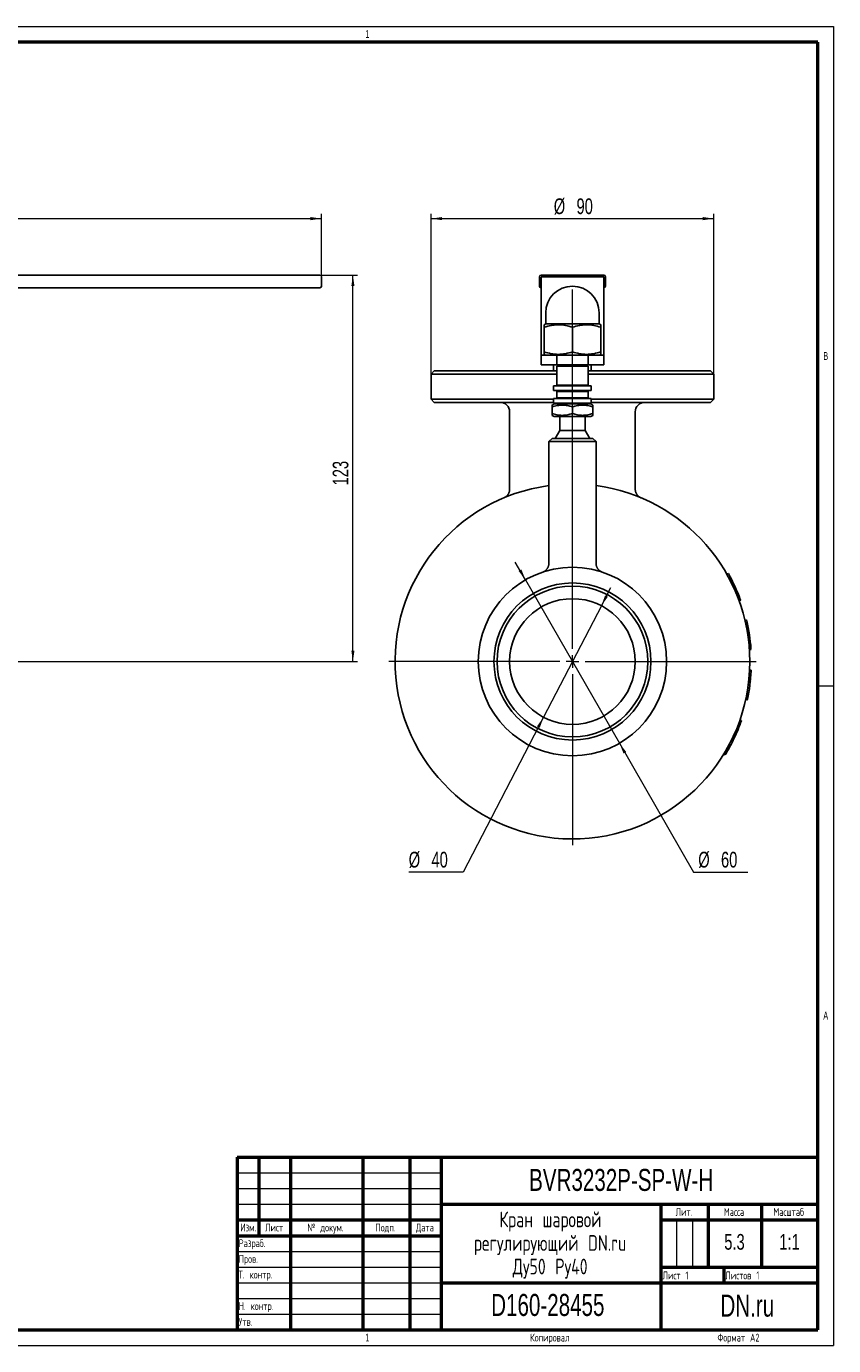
# Model space of a CAD drawing. Header units: millimetres. Extents: x 0 to 594, y 0 to 420.
# Tile 20 of 20: x 337 to 594, y 0 to 420. Entities that reach past the tile are written whole.
import ezdxf

# ---------------------------------------------------------------- set-up
doc = ezdxf.new("R2010")
doc.units = ezdxf.units.MM
doc.linetypes.add('CENTERX2', pattern=[20.32, 12.7, -2.54, 2.54, -2.54])
doc.layers.add('ОСЕВЫЕ', color=7, linetype='Continuous')
doc.layers.add('ОСНОВНОЙ', color=7, linetype='Continuous', lineweight=25)
doc.styles.add('SLDTEXTSTYLE0', font='TXT', dxfattribs={"width": 0.610816, "bigfont": 'bigfont'})
doc.styles.add('SLDTEXTSTYLE1', font='TXT', dxfattribs={"width": 0.7})
doc.styles.add('SLDTEXTSTYLE2', font='TXT', dxfattribs={"width": 0.7, "bigfont": 'bigfont'})
doc.styles.add('SLDTEXTSTYLE3', font='TXT', dxfattribs={"width": 0.605})
doc.dimstyles.new('SLDDIMSTYLE1', dxfattribs={"dimtxt": 5, "dimasz": 3.5, "dimexe": 0, "dimexo": 0.0625, "dimgap": 1.25, "dimtad": 2, "dimrnd": 1e-09, "dimzin": 12, "dimdsep": 46, "dimtxsty": 'SLDTEXTSTYLE1', "dimsah": 1, "dimcen": 0.09, "dimadec": 0, "dimazin": 3, "dimtol": 1, "dimtfac": 1, "dimtdec": 3, "dimtofl": 0, "dimtmove": 0, "dimatfit": 3, "dimfxl": 1, "dimfrac": 2, "dimtolj": 1, "dimarcsym": 0})
doc.dimstyles.new('SLDDIMSTYLE2', dxfattribs={"dimtxt": 5, "dimasz": 3.5, "dimexe": 0, "dimexo": 0.0625, "dimgap": 1.25, "dimtad": 0, "dimtih": 1, "dimtoh": 1, "dimrnd": 1e-09, "dimzin": 12, "dimdsep": 46, "dimtxsty": 'SLDTEXTSTYLE1', "dimsah": 1, "dimcen": 0, "dimadec": 0, "dimazin": 3, "dimtol": 1, "dimtfac": 1, "dimtdec": 3, "dimtmove": 0, "dimatfit": 3, "dimfxl": 1, "dimfrac": 2, "dimtolj": 1, "dimarcsym": 0})

# ---------------------------------------------------------------- blocks, each defined once
blk = doc.blocks.new('SW_NOTE_0')
at = {"color": 0, "linetype": 'Continuous', "lineweight": 0, "char_height": 5, "attachment_point": 2, "style": 'SLDTEXTSTYLE2'}
for s, insert in [('Кран шаровой', (17.19, 6.43)), ('регулирующий DN.ru', (17.09, -1.07)), ('Ду50 Ру40', (17.1, -8.57))]:
    blk.add_mtext(s, dxfattribs=dict(at, insert=insert))
blk = doc.blocks.new('_D_1')
at = {"color": 7, "linetype": 'Continuous', "lineweight": 0}
for p, q in [((420.88, 340.8), (442.38, 340.8)), ((440.88, 217.8), (440.88, 340.8)), ((337.88, 217.8), (442.38, 217.8))]:
    blk.add_line(p, q, dxfattribs=at)
at = {"color": 7, "linetype": 'Continuous', "lineweight": 18}
for points in [[(440.88, 340.8), (440.38, 337.3), (441.38, 337.3)], [(440.88, 217.8), (441.38, 221.3), (440.38, 221.3)]]:
    blk.add_solid(points, dxfattribs=at)
at = {"color": 7, "linetype": 'Continuous', "lineweight": 18, "insert": (434.44, 273.85), "char_height": 5, "attachment_point": 1, "rotation": 90, "style": 'SLDTEXTSTYLE1'}
blk.add_mtext('123', dxfattribs=at)
blk = doc.blocks.new('_D_2')
at = {"color": 7, "linetype": 'Continuous', "lineweight": 0}
for p, q in [((185.88, 335.9), (185.88, 360.3)), ((185.88, 358.8), (430.88, 358.8)), ((430.88, 340.3), (430.88, 360.3))]:
    blk.add_line(p, q, dxfattribs=at)
at = {"color": 7, "linetype": 'Continuous', "lineweight": 18}
for points in [[(185.88, 358.8), (189.38, 358.3), (189.38, 359.3)], [(430.88, 358.8), (427.38, 359.3), (427.38, 358.3)]]:
    blk.add_solid(points, dxfattribs=at)
at = {"color": 7, "linetype": 'Continuous', "lineweight": 18, "insert": (307.21, 365.24), "char_height": 5, "attachment_point": 1, "style": 'SLDTEXTSTYLE1'}
blk.add_mtext('245', dxfattribs=at)
blk = doc.blocks.new('_D_3')
at = {"color": 7, "linetype": 'Continuous', "lineweight": 0}
for p, q in [((465.81, 309.3), (465.81, 360.3)), ((465.81, 358.8), (555.81, 358.8)), ((555.81, 309.3), (555.81, 360.3))]:
    blk.add_line(p, q, dxfattribs=at)
at = {"color": 7, "linetype": 'Continuous', "lineweight": 18}
for points in [[(465.81, 358.8), (469.31, 358.3), (469.31, 359.3)], [(555.81, 358.8), (552.31, 359.3), (552.31, 358.3)]]:
    blk.add_solid(points, dxfattribs=at)
at = {"color": 7, "linetype": 'Continuous', "lineweight": 18, "char_height": 5, "attachment_point": 1, "style": 'SLDTEXTSTYLE1'}
for s, insert in [('%%c', (504.86, 365.24)), ('90', (512.11, 365.24))]:
    blk.add_mtext(s, dxfattribs=dict(at, insert=insert))
blk = doc.blocks.new('_D_4')
at = {"color": 7, "linetype": 'Continuous', "lineweight": 0}
for p, q in [((495.86, 243.8), (492.62, 249.44)), ((495.86, 243.8), (525.77, 191.79)), ((525.77, 191.79), (549.35, 150.78)), ((549.35, 150.78), (566.66, 150.78))]:
    blk.add_line(p, q, dxfattribs=at)
at = {"color": 7, "linetype": 'Continuous', "lineweight": 18}
for points in [[(495.86, 243.8), (494.55, 247.09), (493.68, 246.59)], [(525.77, 191.79), (527.08, 188.5), (527.95, 189)]]:
    blk.add_solid(points, dxfattribs=at)
at = {"color": 7, "linetype": 'Continuous', "lineweight": 18, "char_height": 5, "attachment_point": 1, "style": 'SLDTEXTSTYLE1'}
for s, insert in [('%%c', (550.88, 157.22)), ('60', (558.13, 157.22))]:
    blk.add_mtext(s, dxfattribs=dict(at, insert=insert))
blk = doc.blocks.new('_D_5')
at = {"color": 7, "linetype": 'Continuous', "lineweight": 0}
for p, q in [((520.04, 235.54), (523.04, 241.31)), ((520.04, 235.54), (501.59, 200.05)), ((501.59, 200.05), (475.97, 150.78)), ((475.97, 150.78), (458.66, 150.78))]:
    blk.add_line(p, q, dxfattribs=at)
at = {"color": 7, "linetype": 'Continuous', "lineweight": 18}
for points in [[(520.04, 235.54), (522.1, 238.41), (521.21, 238.88)], [(501.59, 200.05), (499.53, 197.18), (500.42, 196.71)]]:
    blk.add_solid(points, dxfattribs=at)
at = {"color": 7, "linetype": 'Continuous', "lineweight": 18, "char_height": 5, "attachment_point": 1, "style": 'SLDTEXTSTYLE1'}
for s, insert in [('%%c', (458.66, 157.22)), ('40', (465.91, 157.22))]:
    blk.add_mtext(s, dxfattribs=dict(at, insert=insert))
blk = doc.blocks.new('SW_CENTERMARKSYMBOL_0')
at = {"color": 0, "linetype": 'Continuous', "lineweight": 18}
for p, q in [((0, 4), (0, 118.39)), ((-4, 0), (-58.5, 0)), ((0, 0), (-2, 0)), ((0, 0), (0, 2)), ((0, 0), (0, -2)), ((0, 0), (2, 0)), ((4, 0), (58.5, 0)), ((0, -4), (0, -58.5))]:
    blk.add_line(p, q, dxfattribs=at)

msp = doc.modelspace()

# ---------------------------------------------------------------- linework, layer by layer
at = {"color": 7, "linetype": 'Continuous', "lineweight": 50}
for p, q in [((589, 415), (20, 415)), ((589, 5), (589, 415)), ((404, 60), (589, 60)), ((404, 60), (404, 5)), ((411, 35), (411, 60)), ((421, 60), (421, 5)), ((444, 60), (444, 5)), ((459, 60), (459, 5)), ((469, 60), (469, 5)), ((469, 45), (589, 45)), ((539, 45), (539, 5)), ((554, 45), (554, 25)), ((571, 45), (571, 25)), ((404, 40), (469, 40)), ((539, 40), (589, 40)), ((404, 35), (469, 35)), ((539, 25), (589, 25)), ((559, 25), (559, 20)), ((469, 20), (589, 20)), ((20, 5), (589, 5))]:
    msp.add_line(p, q, dxfattribs=at)
at = {"color": 7, "linetype": 'Continuous', "lineweight": 25}
for p, q in [((310.884, 340.795), (420.884, 340.795)), ((420.884, 340.795), (430.384, 340.795)), ((430.884, 340.295), (430.884, 337.295)), ((500.315, 340.295), (500.315, 337.295)), ((520.815, 340.795), (500.815, 340.795)), ((500.815, 340.295), (520.815, 340.295)), ((500.815, 339.124), (500.815, 340.295)), ((520.815, 340.295), (520.815, 339.124)), ((521.315, 340.295), (521.315, 337.295)), ((420.884, 336.795), (310.884, 336.795)), ((430.384, 336.795), (420.884, 336.795)), ((500.815, 339.124), (500.815, 315.588)), ((520.815, 339.124), (520.815, 315.588)), ((502.315, 328.795), (502.315, 325.295)), ((519.315, 325.295), (519.315, 328.795)), ((502.315, 325.295), (501.815, 325.007)), ((501.815, 324.203), (501.815, 316.388)), ((519.315, 325.295), (502.315, 325.295)), ((510.815, 324.203), (510.815, 316.388)), ((519.815, 325.007), (519.315, 325.295)), ((519.815, 324.203), (519.815, 316.388)), ((500.815, 315.295), (500.815, 315.588)), ((500.815, 312.295), (500.815, 315.295)), ((500.815, 315.295), (505.815, 315.295)), ((501.815, 315.584), (502.315, 315.295)), ((505.815, 315.295), (505.815, 312.295)), ((515.815, 315.295), (505.815, 315.295)), ((515.815, 312.295), (515.815, 315.295)), ((515.815, 315.295), (520.815, 315.295)), ((519.315, 315.295), (519.815, 315.584)), ((520.815, 315.588), (520.815, 315.295)), ((520.815, 315.295), (520.815, 312.295)), ((505.815, 312.295), (500.815, 312.295)), ((504.815, 312.295), (504.815, 310.295)), ((515.815, 312.295), (505.815, 312.295)), ((505.815, 311.795), (505.815, 305.795)), ((515.815, 311.795), (505.815, 311.795)), ((520.815, 312.295), (515.815, 312.295)), ((515.815, 305.795), (515.815, 311.795)), ((516.815, 310.295), (516.815, 312.295)), ((466.815, 310.295), (465.815, 309.295)), ((465.815, 309.295), (465.815, 301.295)), ((505.815, 309.295), (465.815, 309.295)), ((466.815, 310.295), (505.815, 310.295)), ((515.815, 310.295), (554.815, 310.295)), ((555.815, 309.295), (515.815, 309.295)), ((555.815, 309.295), (554.815, 310.295)), ((555.815, 301.295), (555.815, 309.295)), ((504.815, 305.545), (504.815, 304.045)), ((516.815, 305.545), (504.815, 305.545)), ((516.815, 304.045), (504.815, 304.045)), ((505.815, 305.795), (510.815, 305.795)), ((505.815, 303.795), (505.815, 301.795)), ((505.815, 303.795), (510.815, 303.795)), ((506.815, 305.795), (506.815, 305.545)), ((506.815, 304.045), (506.815, 303.795)), ((510.815, 305.795), (515.815, 305.795)), ((510.815, 303.795), (515.815, 303.795)), ((514.815, 305.545), (514.815, 305.795)), ((514.815, 303.795), (514.815, 304.045)), ((515.815, 301.795), (515.815, 303.795)), ((516.815, 304.045), (516.815, 305.545)), ((465.815, 301.295), (466.815, 300.295)), ((465.815, 301.295), (504.815, 301.295)), ((504.815, 300.295), (466.815, 300.295)), ((504.965, 299.795), (504.315, 299.42)), ((504.315, 298.839), (504.315, 296.751)), ((504.815, 301.545), (504.815, 300.045)), ((516.815, 301.545), (504.815, 301.545)), ((516.815, 300.045), (504.815, 300.045)), ((504.965, 299.795), (510.815, 299.795)), ((505.815, 301.795), (510.815, 301.795)), ((506.815, 301.795), (506.815, 301.545)), ((506.815, 300.045), (506.815, 299.795)), ((510.815, 301.795), (515.815, 301.795)), ((510.815, 299.795), (516.665, 299.795)), ((510.815, 298.839), (510.815, 296.751)), ((514.815, 301.545), (514.815, 301.795)), ((514.815, 299.795), (514.815, 300.045)), ((517.315, 299.42), (516.665, 299.795)), ((516.815, 300.045), (516.815, 301.545)), ((516.815, 301.295), (555.815, 301.295)), ((554.815, 300.295), (516.815, 300.295)), ((517.315, 298.839), (517.315, 296.751)), ((554.815, 300.295), (555.815, 301.295)), ((490.815, 297.295), (490.815, 272.672)), ((504.315, 296.171), (504.965, 295.795)), ((504.965, 295.795), (510.815, 295.795)), ((506.815, 295.795), (506.815, 291.393)), ((510.815, 295.795), (516.665, 295.795)), ((514.815, 291.393), (514.815, 295.795)), ((516.665, 295.795), (517.315, 296.171)), ((530.815, 272.674), (530.815, 297.295)), ((506.815, 291.393), (505.315, 288.795)), ((506.815, 291.393), (510.815, 291.393)), ((510.815, 291.393), (514.815, 291.393)), ((516.315, 288.795), (514.815, 291.393)), ((504.315, 288.795), (503.315, 287.795)), ((503.315, 287.795), (503.315, 249.083)), ((510.815, 287.795), (503.315, 287.795)), ((504.315, 288.795), (510.815, 288.795)), ((510.815, 288.795), (517.315, 288.795)), ((518.315, 287.795), (510.815, 287.795)), ((518.315, 287.795), (517.315, 288.795)), ((518.315, 249.083), (518.315, 287.795)), ((518.31, 249.083), (518.31, 249.083)), ((560.47, 245.784), (560.034, 245.539)), ((564.281, 237.554), (563.812, 237.38)), ((564.321, 237.444), (563.851, 237.272)), ((564.361, 237.335), (563.891, 237.164)), ((566.259, 231.021), (565.773, 230.905)), ((566.312, 230.795), (565.826, 230.681)), ((567.672, 221.827), (567.173, 221.792)), ((567.688, 221.595), (567.189, 221.562)), ((567.734, 214.77), (567.235, 214.797)), ((567.746, 215.003), (567.247, 215.027)), ((566.534, 205.78), (566.045, 205.885)), ((566.484, 205.552), (565.996, 205.66)), ((566.484, 205.552), (566.489, 205.574)), ((564.15, 199.151), (564.622, 198.986)), ((563.085, 196.347), (563.548, 196.157)), ((560.517, 190.927), (560.957, 190.69)), ((559.021, 188.327), (559.448, 188.067))]:
    msp.add_line(p, q, dxfattribs=at)
at = {"color": 7, "linetype": 'CENTERX2', "lineweight": 18}
msp.add_line((332.997, 217.795), (337.884, 217.795), dxfattribs=at)
at = {"color": 7, "linetype": 'Continuous', "lineweight": 18}
for p, q in [((404, 55), (469, 55)), ((404, 50), (469, 50)), ((404, 45), (469, 45)), ((544, 40), (544, 25)), ((549, 40), (549, 25)), ((404, 30), (469, 30)), ((404, 25), (469, 25)), ((404, 20), (469, 20)), ((404, 15), (469, 15)), ((404, 10), (469, 10))]:
    msp.add_line(p, q, dxfattribs=at)
at = {"color": 7, "linetype": 'Continuous', "lineweight": 25}
for radius in [30, 25, 24, 20]:
    msp.add_circle((510.815, 217.795), radius, dxfattribs=at)
for centre, radius, start, end in [((430.384, 340.295), 0.5, 0, 90), ((500.815, 340.295), 0.5, 90, 180), ((520.815, 340.295), 0.5, 0, 90), ((430.384, 337.295), 0.5, 270, 0), ((500.815, 337.295), 0.5, 180, 270), ((510.815, 328.795), 8.5, 0, 180), ((520.815, 337.295), 0.5, 270, 0), ((487.815, 297.295), 3, 0, 90), ((533.815, 297.295), 3, 90, 180), ((510.815, 217.795), 56.5, 97.62815, 0), ((510.815, 217.795), 56.5, 0, 82.37185), ((510.815, 217.795), 57, 20.28169, 29.40845), ((510.815, 217.795), 57, 4.05634, 13.1831), ((510.815, 217.795), 57, 347.83098, 356.95775), ((510.815, 217.795), 57, 337.69014, 340.73239), ((510.815, 217.795), 57, 331.60563, 337.69014), ((510.815, 217.795), 57, 328.56338, 331.60563)]:
    msp.add_arc(centre, radius, start, end, dxfattribs=at)
for points, knots in [([(510.815, 324.203), (510.08, 324.448), (509.34, 324.65), (507.844, 324.929), (507.088, 325.006), (505.941, 325.007), (505.556, 324.988), (504.796, 324.915), (504.418, 324.86), (503.292, 324.65), (502.55, 324.448), (501.815, 324.203)], [0, 0, 0, 0, 0.25, 0.25, 0.5, 0.5, 0.625, 0.625, 0.75, 0.75, 1, 1, 1, 1]), ([(501.815, 324.203), (501.815, 324.319), (501.815, 324.495), (501.815, 324.678), (501.815, 324.797), (501.815, 324.891), (501.815, 324.959), (501.815, 325), (501.815, 325.003), (501.815, 325.005)], [0, 0, 0, 0, 0.2508351, 0.3767054, 0.5025715, 0.6302477, 0.75792, 0.8864509, 1, 1, 1, 1]), ([(519.815, 324.203), (519.08, 324.448), (518.34, 324.65), (516.844, 324.929), (516.088, 325.006), (514.941, 325.007), (514.556, 324.988), (513.796, 324.915), (513.418, 324.86), (512.292, 324.65), (511.55, 324.448), (510.815, 324.203)], [0, 0, 0, 0, 0.25, 0.25, 0.5, 0.5, 0.625, 0.625, 0.75, 0.75, 1, 1, 1, 1]), ([(519.815, 325.005), (519.815, 325.006), (519.815, 325.01), (519.815, 324.993), (519.815, 324.952), (519.815, 324.884), (519.815, 324.791), (519.815, 324.675), (519.815, 324.492), (519.815, 324.319), (519.815, 324.203)], [0, 0, 0, 0, 0.0149805, 0.136451, 0.2579229, 0.3801549, 0.5023903, 0.6265605, 0.7507346, 1, 1, 1, 1]), ([(501.815, 316.388), (502.549, 316.143), (503.289, 315.941), (504.785, 315.661), (505.541, 315.585), (506.689, 315.584), (507.073, 315.602), (507.833, 315.676), (508.211, 315.73), (509.337, 315.94), (510.079, 316.143), (510.815, 316.388)], [0, 0, 0, 0, 0.25, 0.25, 0.5, 0.5, 0.625, 0.625, 0.75, 0.75, 1, 1, 1, 1]), ([(501.815, 315.585), (501.815, 315.585), (501.815, 315.58), (501.815, 315.598), (501.815, 315.638), (501.815, 315.707), (501.815, 315.799), (501.815, 315.916), (501.815, 316.098), (501.815, 316.272), (501.815, 316.388)], [0, 0, 0, 0, 0.0149805, 0.136451, 0.2579229, 0.3801549, 0.5023903, 0.6265605, 0.7507346, 1, 1, 1, 1]), ([(510.815, 316.388), (511.549, 316.143), (512.289, 315.941), (513.785, 315.661), (514.541, 315.585), (515.689, 315.584), (516.073, 315.602), (516.833, 315.676), (517.211, 315.73), (518.337, 315.94), (519.079, 316.143), (519.815, 316.388)], [0, 0, 0, 0, 0.25, 0.25, 0.5, 0.5, 0.625, 0.625, 0.75, 0.75, 1, 1, 1, 1]), ([(519.815, 316.388), (519.815, 316.271), (519.815, 316.096), (519.815, 315.912), (519.815, 315.794), (519.815, 315.7), (519.815, 315.632), (519.815, 315.591), (519.815, 315.587), (519.815, 315.585)], [0, 0, 0, 0, 0.2508351, 0.3767054, 0.5025715, 0.6302477, 0.75792, 0.8864509, 1, 1, 1, 1]), ([(504.315, 299.419), (504.315, 299.419), (504.315, 299.425), (504.315, 299.388), (504.315, 299.273), (504.315, 299.09), (504.315, 298.923), (504.315, 298.839)], [0, 0, 0, 0, 0.0127688, 0.2562197, 0.5012141, 0.7501259, 1, 1, 1, 1]), ([(504.315, 298.839), (504.845, 299.016), (505.38, 299.162), (506.46, 299.364), (507.006, 299.42), (507.835, 299.42), (508.112, 299.407), (508.661, 299.354), (508.934, 299.314), (509.748, 299.163), (510.283, 299.017), (510.815, 298.839)], [0, 0, 0, 0, 0.25, 0.25, 0.5, 0.5, 0.625, 0.625, 0.75, 0.75, 1, 1, 1, 1]), ([(510.815, 298.839), (511.345, 299.016), (511.88, 299.162), (512.96, 299.364), (513.506, 299.42), (514.335, 299.42), (514.612, 299.407), (515.161, 299.354), (515.434, 299.314), (516.248, 299.163), (516.783, 299.017), (517.315, 298.839)], [0, 0, 0, 0, 0.25, 0.25, 0.5, 0.5, 0.625, 0.625, 0.75, 0.75, 1, 1, 1, 1]), ([(517.315, 298.839), (517.315, 298.923), (517.315, 299.091), (517.315, 299.276), (517.315, 299.375), (517.315, 299.415), (517.315, 299.418), (517.315, 299.419)], [0, 0, 0, 0, 0.2503244, 0.501509, 0.7562645, 0.884517, 1, 1, 1, 1]), ([(504.315, 296.751), (504.315, 296.667), (504.315, 296.499), (504.315, 296.314), (504.315, 296.215), (504.315, 296.176), (504.315, 296.173), (504.315, 296.171)], [0, 0, 0, 0, 0.25032444, 0.501509, 0.75626453, 0.88451702, 1, 1, 1, 1]), ([(510.815, 296.751), (510.284, 296.574), (509.749, 296.428), (508.669, 296.226), (508.123, 296.171), (507.295, 296.17), (507.017, 296.184), (506.468, 296.237), (506.195, 296.276), (505.382, 296.428), (504.846, 296.574), (504.315, 296.751)], [0, 0, 0, 0, 0.25, 0.25, 0.5, 0.5, 0.625, 0.625, 0.75, 0.75, 1, 1, 1, 1]), ([(517.315, 296.751), (516.784, 296.574), (516.249, 296.428), (515.169, 296.226), (514.623, 296.171), (513.795, 296.17), (513.517, 296.184), (512.968, 296.237), (512.695, 296.276), (511.882, 296.428), (511.346, 296.574), (510.815, 296.751)], [0, 0, 0, 0, 0.25, 0.25, 0.5, 0.5, 0.625, 0.625, 0.75, 0.75, 1, 1, 1, 1]), ([(517.315, 296.171), (517.315, 296.171), (517.315, 296.165), (517.315, 296.203), (517.315, 296.317), (517.315, 296.5), (517.315, 296.667), (517.315, 296.751)], [0, 0, 0, 0, 0.01276878, 0.25621967, 0.50121407, 0.75012589, 1, 1, 1, 1]), ([(490.813, 272.672), (490.814, 272.654), (490.816, 272.561), (490.804, 272.394), (490.776, 272.174), (490.732, 271.96), (490.673, 271.752), (490.601, 271.552), (490.517, 271.361), (490.421, 271.18), (490.315, 271.009), (490.201, 270.849), (490.08, 270.7), (489.954, 270.564), (489.825, 270.441), (489.695, 270.33), (489.566, 270.233), (489.442, 270.149), (489.326, 270.078), (489.224, 270.021), (489.143, 269.98), (489.086, 269.953), (489.05, 269.936), (489.029, 269.927), (489.015, 269.921), (489.005, 269.916), (489, 269.914), (488.998, 269.913), (488.998, 269.913)], [0, 0, 0, 0, 0.0150716, 0.0775631, 0.1392479, 0.200102, 0.2600913, 0.3191694, 0.3772764, 0.4343359, 0.4902521, 0.5449043, 0.5981409, 0.6497701, 0.6995486, 0.7471641, 0.7922126, 0.8341648, 0.872305, 0.9055474, 0.9316706, 0.9481641, 0.9584954, 0.9665966, 0.9736579, 0.9830631, 0.9977598, 1, 1, 1, 1]), ([(532.628, 269.915), (532.627, 269.915), (532.624, 269.916), (532.612, 269.922), (532.589, 269.932), (532.555, 269.947), (532.506, 269.971), (532.423, 270.011), (532.301, 270.078), (532.144, 270.176), (531.977, 270.295), (531.82, 270.426), (531.674, 270.565), (531.536, 270.715), (531.404, 270.88), (531.282, 271.058), (531.171, 271.247), (531.073, 271.446), (530.989, 271.653), (530.921, 271.867), (530.869, 272.086), (530.834, 272.309), (530.816, 272.505), (530.816, 272.627), (530.817, 272.674)], [0, 0, 0, 0, 0.01077532, 0.02405499, 0.03283786, 0.0433077, 0.05769281, 0.07928487, 0.12046799, 0.17430764, 0.23459423, 0.29242893, 0.3460867, 0.40350147, 0.46276506, 0.52328161, 0.58464316, 0.64659287, 0.70896391, 0.77164472, 0.83455834, 0.89765014, 0.96088027, 1, 1, 1, 1]), ([(503.313, 249.084), (503.313, 249.026), (503.312, 248.894), (503.292, 248.688), (503.254, 248.468), (503.201, 248.254), (503.134, 248.047), (503.053, 247.849), (502.96, 247.66), (502.856, 247.481), (502.742, 247.313), (502.62, 247.157), (502.49, 247.012), (502.356, 246.88), (502.219, 246.76), (502.081, 246.654), (501.944, 246.56), (501.812, 246.48), (501.69, 246.413), (501.584, 246.361), (501.5, 246.324), (501.44, 246.299), (501.397, 246.283), (501.366, 246.271), (501.343, 246.262), (501.326, 246.256), (501.313, 246.252), (501.305, 246.249), (501.304, 246.249), (501.304, 246.248)], [0, 0, 0, 0, 0.0426593, 0.0990097, 0.1546441, 0.2095454, 0.2636876, 0.3170345, 0.3695383, 0.4211381, 0.4717568, 0.5212971, 0.569637, 0.6166219, 0.6620549, 0.7056803, 0.7471562, 0.7859914, 0.8213601, 0.8515827, 0.8743354, 0.8903655, 0.9026629, 0.9136999, 0.9255566, 0.9395663, 0.9580593, 0.9839806, 1, 1, 1, 1]), ([(520.325, 246.248), (520.324, 246.249), (520.322, 246.249), (520.313, 246.253), (520.298, 246.258), (520.277, 246.266), (520.248, 246.277), (520.207, 246.292), (520.149, 246.316), (520.067, 246.352), (519.959, 246.403), (519.825, 246.475), (519.676, 246.565), (519.52, 246.673), (519.368, 246.795), (519.218, 246.931), (519.073, 247.082), (518.935, 247.248), (518.808, 247.426), (518.693, 247.615), (518.592, 247.813), (518.505, 248.02), (518.433, 248.233), (518.378, 248.452), (518.339, 248.675), (518.317, 248.886), (518.316, 249.022), (518.315, 249.083)], [0, 0, 0, 0, 0.0252437, 0.0500334, 0.0671594, 0.0808489, 0.0935124, 0.1059838, 0.1211646, 0.1427863, 0.1742234, 0.2105575, 0.2568264, 0.3045311, 0.351968, 0.4026533, 0.4551502, 0.5088594, 0.5633827, 0.6184691, 0.6739567, 0.7297377, 0.7857382, 0.8419062, 0.8982039, 0.9546031, 1, 1, 1, 1]), ([(560.481, 244.731), (560.481, 244.731), (560.481, 244.73), (560.486, 244.721), (560.496, 244.702), (560.514, 244.669), (560.534, 244.632), (560.556, 244.592), (560.579, 244.548), (560.593, 244.522), (560.601, 244.509)], [0, 0, 0, 0, 0.1250136, 0.2500235, 0.5000232, 0.6288335, 0.7500175, 0.8750021, 0.9374952, 1, 1, 1, 1]), ([(563.401, 238.457), (563.407, 238.443), (563.417, 238.416), (563.435, 238.372), (563.455, 238.32), (563.473, 238.273), (563.483, 238.247), (563.484, 238.245), (563.485, 238.243)], [0, 0, 0, 0, 0.0625097, 0.1250045, 0.2499825, 0.4999414, 0.74996, 1, 1, 1, 1]), ([(564.055, 238.153), (564.045, 238.179), (564.036, 238.202), (564.025, 238.232), (564.022, 238.241), (564.017, 238.253), (564.015, 238.257), (564.013, 238.263), (564.012, 238.264), (564.011, 238.268), (564.011, 238.269), (564.002, 238.291), (563.995, 238.31), (563.98, 238.349), (563.973, 238.368), (563.949, 238.429), (563.934, 238.467), (563.913, 238.522), (563.906, 238.54), (563.896, 238.566), (563.892, 238.574), (563.887, 238.587), (563.886, 238.591), (563.883, 238.599), (563.881, 238.602), (563.865, 238.644), (563.852, 238.678), (563.834, 238.722), (563.829, 238.736), (563.821, 238.755), (563.819, 238.761), (563.815, 238.77), (563.814, 238.773), (563.812, 238.779), (563.811, 238.781), (563.805, 238.796), (563.8, 238.807), (563.793, 238.825), (563.79, 238.833), (563.787, 238.841), (563.786, 238.844), (563.785, 238.847), (563.784, 238.848), (563.784, 238.849), (563.784, 238.85), (563.783, 238.851), (563.783, 238.851), (563.782, 238.853), (563.781, 238.855), (563.78, 238.858)], [0, 0, 0, 0, 0.0625, 0.0625, 0.09375, 0.09375, 0.109375, 0.109375, 0.1171875, 0.1171875, 0.125, 0.125, 0.1875, 0.1875, 0.25, 0.25, 0.375, 0.375, 0.4375, 0.4375, 0.46875, 0.46875, 0.484375, 0.484375, 0.5, 0.5, 0.625, 0.625, 0.6875, 0.6875, 0.71875, 0.71875, 0.734375, 0.734375, 0.75, 0.75, 0.8125, 0.8125, 0.875, 0.875, 0.90625, 0.90625, 0.921875, 0.921875, 0.9296875, 0.9296875, 0.9375, 0.9375, 1, 1, 1, 1]), ([(564.321, 237.444), (564.319, 237.448), (564.316, 237.456), (564.299, 237.503), (564.285, 237.542), (564.281, 237.554)], [0, 0, 0, 0, 0.4133356, 0.8269105, 1, 1, 1, 1]), ([(564.361, 237.335), (564.36, 237.337), (564.359, 237.34), (564.354, 237.354), (564.343, 237.383), (564.33, 237.419), (564.318, 237.453), (564.312, 237.468)], [0, 0, 0, 0, 0.21772691, 0.41121675, 0.60719293, 0.82011237, 1, 1, 1, 1]), ([(566.313, 230.795), (566.312, 230.796), (566.303, 230.836), (566.288, 230.897), (566.274, 230.957), (566.266, 230.991), (566.262, 231.009), (566.26, 231.018), (566.259, 231.02), (566.259, 231.021)], [0, 0, 0, 0, 0.00744024, 0.25027436, 0.49966898, 0.62950703, 0.75321386, 0.85805799, 1, 1, 1, 1]), ([(566.26, 231.017), (566.26, 231.017), (566.259, 231.02), (566.259, 231.021), (566.259, 231.021)], [0, 0, 0, 0, 0.022051, 1, 1, 1, 1]), ([(566.711, 226.035), (566.711, 226.034), (566.711, 226.032), (566.713, 226.021), (566.716, 225.998), (566.72, 225.969), (566.724, 225.943), (566.726, 225.93)], [0, 0, 0, 0, 0.25002058, 0.5000335, 0.75003257, 0.87502752, 1, 1, 1, 1]), ([(567.688, 221.595), (567.688, 221.597), (567.688, 221.6), (567.687, 221.609), (567.686, 221.626), (567.683, 221.663), (567.679, 221.725), (567.674, 221.795), (567.672, 221.828)], [0, 0, 0, 0, 0.1503117, 0.259017, 0.388789, 0.5180853, 0.7771871, 1, 1, 1, 1]), ([(567.734, 214.77), (567.735, 214.784), (567.737, 214.822), (567.739, 214.869), (567.742, 214.915), (567.744, 214.949), (567.745, 214.977), (567.746, 214.994), (567.746, 215.003)], [0, 0, 0, 0, 0.0972981, 0.2626653, 0.4449374, 0.6273783, 0.8038991, 1, 1, 1, 1]), ([(567.462, 211.461), (567.463, 211.477), (567.465, 211.491), (567.467, 211.508), (567.467, 211.513), (567.468, 211.521), (567.468, 211.523), (567.469, 211.526), (567.469, 211.527), (567.469, 211.528), (567.469, 211.529), (567.469, 211.53), (567.469, 211.53), (567.471, 211.542), (567.472, 211.552), (567.473, 211.566), (567.474, 211.57), (567.474, 211.577), (567.475, 211.579), (567.475, 211.583), (567.475, 211.585), (567.476, 211.596), (567.477, 211.603), (567.478, 211.612), (567.479, 211.615), (567.479, 211.619), (567.479, 211.62), (567.479, 211.622), (567.479, 211.622), (567.479, 211.623), (567.48, 211.624), (567.48, 211.63), (567.481, 211.634), (567.481, 211.638)], [0, 0, 0, 0, 0.125, 0.125, 0.1875, 0.1875, 0.21875, 0.21875, 0.234375, 0.234375, 0.2421875, 0.2421875, 0.25, 0.25, 0.375, 0.375, 0.4375, 0.4375, 0.46875, 0.46875, 0.5, 0.5, 0.625, 0.625, 0.6875, 0.6875, 0.71875, 0.71875, 0.734375, 0.734375, 0.75, 0.75, 1, 1, 1, 1]), ([(566.276, 207.014), (566.274, 206.999), (566.268, 206.971), (566.259, 206.924), (566.248, 206.869), (566.238, 206.82), (566.233, 206.793), (566.233, 206.79), (566.232, 206.789)], [0, 0, 0, 0, 0.0625097, 0.1250045, 0.2499825, 0.4999414, 0.74996, 1, 1, 1, 1]), ([(566.484, 205.552), (566.485, 205.553), (566.485, 205.555), (566.487, 205.565), (566.492, 205.586), (566.498, 205.616), (566.508, 205.661), (566.52, 205.717), (566.53, 205.761), (566.534, 205.781)], [0, 0, 0, 0, 0.1310034, 0.2619777, 0.3880283, 0.5240667, 0.6957629, 0.8700258, 1, 1, 1, 1])]:
    msp.add_open_spline(points, degree=3, knots=knots, dxfattribs=at)
at = {"layer": 'ОСЕВЫЕ', "lineweight": 18}
for p, q in [((0, 420), (594, 420)), ((594, 420), (594, 0)), ((0, 0), (594, 0))]:
    msp.add_line(p, q, dxfattribs=at)
at = {"layer": 'ОСНОВНОЙ', "linetype": 'Continuous', "lineweight": 18}
for p, q in [((20, 415), (589, 415)), ((589, 415), (589, 5)), ((589.001, 210), (588.999, 210)), ((589, 210), (594, 210)), ((589, 5), (20, 5))]:
    msp.add_line(p, q, dxfattribs=at)

# ---------------------------------------------------------------- block references
at = {"color": 7, "linetype": 'Continuous', "lineweight": 0}
for name, p in [('SW_CENTERMARKSYMBOL_0', (510.815, 217.795)), ('SW_NOTE_0', (486.597, 36.247))]:
    msp.add_blockref(name, p, dxfattribs=at)

# ---------------------------------------------------------------- texts
for s, insert, char_height, attachment_point, style in [('BVR3232P-SP-W-H', (526.33, 56.252), 7, 2, 'SLDTEXTSTYLE1'), ('Лит.', (546.343, 43.796), 2.5, 2, 'SLDTEXTSTYLE0'), ('Масса', (562.28, 43.796), 2.5, 2, 'SLDTEXTSTYLE0'), ('Масштаб', (579.681, 43.796), 2.5, 2, 'SLDTEXTSTYLE0'), ('Изм.', (407.565, 38.857), 2.5, 2, 'SLDTEXTSTYLE0'), ('Лист', (415.798, 38.857), 2.5, 2, 'SLDTEXTSTYLE0'), ('№ докум.', (432.135, 38.857), 2.5, 2, 'SLDTEXTSTYLE0'), ('Подп.', (451.29, 38.857), 2.5, 2, 'SLDTEXTSTYLE0'), ('Дата', (463.811, 38.857), 2.5, 2, 'SLDTEXTSTYLE0'), ('Разраб.', (404.5, 33.857), 2.5, 1, 'SLDTEXTSTYLE0'), ('5.3', (562.423, 35.537), 5, 2, 'SLDTEXTSTYLE1'), ('1:1', (579.946, 35.537), 5, 2, 'SLDTEXTSTYLE1'), ('Пров.', (404.5, 28.857), 2.5, 1, 'SLDTEXTSTYLE0'), ('Т. контр.', (404.5, 23.857), 2.5, 1, 'SLDTEXTSTYLE0'), ('Лист 1', (539.5, 23.607), 2.5, 1, 'SLDTEXTSTYLE0'), ('Листов 1', (559.5, 23.607), 2.5, 1, 'SLDTEXTSTYLE0'), ('Н. контр.', (404.5, 13.857), 2.5, 1, 'SLDTEXTSTYLE0'), ('D160-28455', (484.931, 16.444), 7, 1, 'SLDTEXTSTYLE1'), ('DN.ru', (566.505, 16.231), 7, 2, 'SLDTEXTSTYLE1'), ('Утв.', (404.5, 8.796), 2.5, 1, 'SLDTEXTSTYLE0'), ('Копировал', (503.604, 3.796), 2.5, 2, 'SLDTEXTSTYLE0'), ('Формат А2', (563.695, 3.796), 2.5, 2, 'SLDTEXTSTYLE0')]:
    msp.add_mtext(s, dxfattribs=dict(at, insert=insert, char_height=char_height, attachment_point=attachment_point, style=style))
at = {"layer": 'ОСНОВНОЙ', "char_height": 2.5, "attachment_point": 2, "style": 'SLDTEXTSTYLE3'}
for s, insert in [('1', (445.483, 418.823)), ('B', (591.487, 316.323)), ('A', (591.487, 106.323)), ('1', (445.483, 3.823))]:
    msp.add_mtext(s, dxfattribs=dict(at, insert=insert))

# ---------------------------------------------------------------- dimensions: what is measured, and where the dimension line sits
at = {"color": 7, "linetype": 'Continuous', "lineweight": 18}
dim = msp.add_linear_dim(base=(555.815, 358.795), p1=(465.815, 309.295), p2=(555.815, 309.295), text='%%c<>', dimstyle='SLDDIMSTYLE1', dxfattribs=at)
dim.commit()
dim.dimension.update_dxf_attribs({"geometry": '_D_3', "text_midpoint": (512.752, 358.795), "dimtype": 160})
dim = msp.add_linear_dim(base=(430.884, 358.795), p1=(185.884, 335.895), p2=(430.884, 340.295), dimstyle='SLDDIMSTYLE1', dxfattribs=at)
dim.commit()
dim.dimension.update_dxf_attribs({"geometry": '_D_2', "text_midpoint": (312.899, 358.795), "dimtype": 160})
dim = msp.add_linear_dim(base=(440.884, 340.795), p1=(337.884, 217.795), p2=(420.884, 340.795), angle=90, dimstyle='SLDDIMSTYLE1', dxfattribs=at)
dim.commit()
dim.dimension.update_dxf_attribs({"geometry": '_D_1', "text_midpoint": (440.884, 279), "dimtype": 160})
for p1, p2, picture, middle in [((525.768, 191.788), (495.861, 243.803), '_D_4', (558.768, 154.866)), ((501.588, 200.051), (520.041, 235.54), '_D_5', (466.55, 154.866))]:
    dim = msp.add_diameter_dim_2p(p1=p1, p2=p2, dimstyle='SLDDIMSTYLE2', dxfattribs=at)
    dim.commit()
    dim.dimension.update_dxf_attribs({"geometry": picture, "text_midpoint": middle, "dimtype": 163})

doc.saveas('drawing.dxf')
